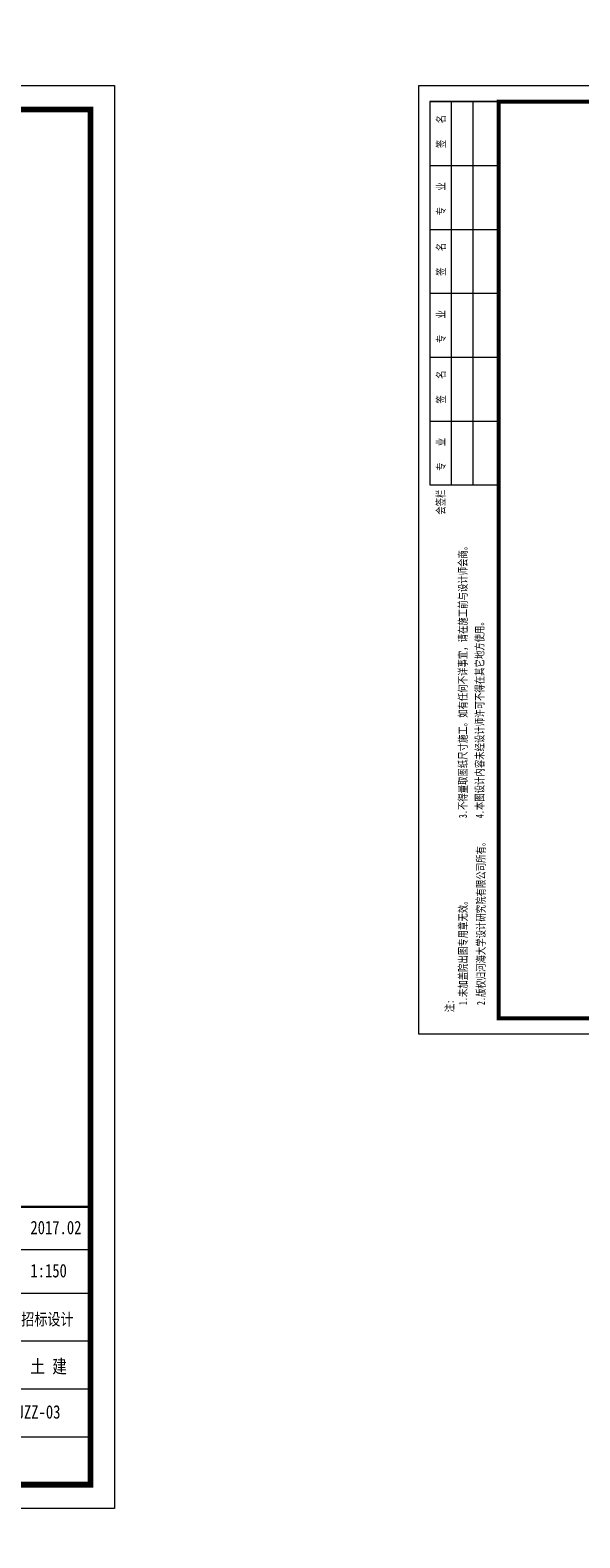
# Model space of a CAD drawing. Extents: x -13074 to 1448651, y 3648755 to 8081248.
# Tile 51 of 173: x 558629 to 558801, y 3858328 to 3858800. Entities that reach past the tile are written whole.
import ezdxf

# ---------------------------------------------------------------- set-up
doc = ezdxf.new("R2010")
doc.units = 0
doc.header["$PDMODE"] = 32
doc.header["$PDSIZE"] = 0.2
doc.layers.get('0').update_dxf_attribs({"linetype": 'CONTINUOUS'})
doc.layers.get('Defpoints').update_dxf_attribs({"linetype": 'CONTINUOUS'})
doc.layers.add('DIM', color=3, linetype='CONTINUOUS')
doc.layers.add('PUB_DIM', color=3, linetype='CONTINUOUS')
doc.layers.add('SHEET', color=1, linetype='CONTINUOUS', lineweight=15)
doc.styles.add('FHZ', font='FangSong_GB2312.ttf', dxfattribs={"width": 0.707, "height": 300})
doc.styles.add('TSSD_Dimension', font='tssdeng.shx', dxfattribs={"width": 0.7, "bigfont": '1hztxt.shx'})
doc.dimstyles.new('TSSD_100_100', dxfattribs={"dimtxt": 300, "dimasz": 100, "dimexe": 100, "dimexo": 250, "dimgap": 100, "dimtad": 1, "dimdec": 0, "dimzin": 0, "dimdsep": 46, "dimtxsty": 'TSSD_Dimension', "dimblk": 'ARCHTICK', "dimcen": 0, "dimdle": 100, "dimclrt": 7, "dimadec": 0, "dimazin": 0, "dimtfac": 1, "dimtdec": 0, "dimtix": 1, "dimtmove": 2, "dimatfit": 3, "dimfxl": 1, "dimtolj": 1, "dimtzin": 0, "dimarcsym": 0})

# ---------------------------------------------------------------- blocks, each defined once
blk = doc.blocks.new('_ARCHTICK')
at = {"color": 0, "linetype": 'ByBlock', "const_width": 0.15}
blk.add_lwpolyline([(-0.5, -0.5), (0.5, 0.5)], dxfattribs=at)
blk = doc.blocks.new('*D1656')
at = {"layer": 'Defpoints', "color": 0, "lineweight": 13}
for p in [(795706, 267581), (795535, 266220), (795134, 265865), (795134, 265865), (795733, 266164)]:
    blk.add_point(p, dxfattribs=at)
at = {"layer": 'PUB_DIM', "color": 0, "lineweight": -2}
blk.add_arc((795134, 265865), 536, 26.5651, 71.5651, dxfattribs=at)
at = {"layer": 'PUB_DIM', "color": 0, "lineweight": -2, "xscale": 100, "yscale": 100, "zscale": 100}
for p, rotation in [((795303, 266373), 161.5650511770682), ((795614, 266104), 296.5650511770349)]:
    blk.add_blockref('_ARCHTICK', p, dxfattribs=dict(at, rotation=rotation))
blk = doc.blocks.new('123')
at = {"layer": 'PUB_DIM', "color": 7}
dim = blk.add_angular_dim_2l(base=(795535.2, 266220.4), line1=((795732.5, 266163.8), (795133.8, 265864.5)), line2=((795133.8, 265864.5), (795706, 267580.9)), text=' ', dimstyle='TSSD_100_100', dxfattribs=at)
dim.commit()
dim.dimension.update_dxf_attribs({"geometry": '*D1656', "text_midpoint": (426562.1, 722353.3)})

msp = doc.modelspace()

# ---------------------------------------------------------------- linework, layer by layer
at = {"layer": 'SHEET', "color": 7}
for p, q in [((558775.797, 3858777.489), (558754.198, 3858777.489)), ((558754.198, 3858777.489), (558775.797, 3858777.489)), ((558754.198, 3858777.489), (558754.198, 3858657.489)), ((558760.948, 3858777.489), (558760.948, 3858657.489)), ((558767.698, 3858777.489), (558767.698, 3858657.489)), ((558754.198, 3858757.489), (558775.797, 3858757.489)), ((558754.198, 3858737.489), (558775.797, 3858737.489)), ((558754.198, 3858737.489), (558775.797, 3858737.489)), ((558754.198, 3858737.489), (558775.797, 3858737.489)), ((558754.198, 3858717.489), (558775.797, 3858717.489)), ((558754.198, 3858697.489), (558775.797, 3858697.489)), ((558754.198, 3858697.489), (558775.797, 3858697.489)), ((558754.198, 3858677.489), (558775.797, 3858677.489)), ((558754.198, 3858657.489), (558775.797, 3858657.489)), ((558647.936, 3858417.989), (558535.437, 3858417.989)), ((558377.937, 3858404.489), (558647.936, 3858404.489)), ((558602.936, 3858389.489), (558647.936, 3858389.489)), ((558377.937, 3858374.489), (558647.936, 3858374.489)), ((558647.936, 3858344.489), (558647.936, 3858374.489)), ((558377.937, 3858359.489), (558647.936, 3858359.489))]:
    msp.add_line(p, q, dxfattribs=at)
for points in [[(558655.436, 3858336.989), (558025.437, 3858336.989), (558025.437, 3858782.489), (558655.436, 3858782.489)], [(559170.797, 3858485.489), (558750.798, 3858485.489), (558750.798, 3858782.489), (559170.797, 3858782.489)]]:
    msp.add_lwpolyline(points, close=True, dxfattribs=at)
for points, const_width in [([(558775.797, 3858777.489), (559165.797, 3858777.489), (559165.797, 3858490.489), (558775.797, 3858490.489)], 1.2), ([(558062.937, 3858774.989), (558647.936, 3858774.989), (558647.936, 3858344.489), (558062.937, 3858344.489)], 1.8)]:
    msp.add_lwpolyline(points, close=True, dxfattribs=dict(at, const_width=const_width))
at = {"layer": 'SHEET', "color": 7, "const_width": 0.75}
msp.add_lwpolyline([(558377.937, 3858431.489), (558647.936, 3858431.489)], dxfattribs=at)

# ---------------------------------------------------------------- block references
at = {"linetype": 'Continuous', "lineweight": 13, "xscale": 0.01000000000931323, "yscale": 0.009999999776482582, "zscale": 0.01}
msp.add_blockref('123', (552983.124, 3855442.078), dxfattribs=at)

# ---------------------------------------------------------------- texts
at = {"layer": 'DIM', "color": 7, "style": 'FHZ', "width": 0.75}
for s, p in [('签    名', (558758.971, 3858762.937)), ('专    业', (558758.971, 3858741.874)), ('签    名', (558758.971, 3858722.937)), ('专    业', (558758.971, 3858701.874)), ('签    名', (558758.971, 3858682.937)), ('专    业', (558758.971, 3858661.874)), ('会签栏', (558758.899, 3858648.168)), ('3.不得量取图纸尺寸施工。如有任何不详事宜，请在施工前与设计师会商。', (558765.831, 3858553.136)), ('4.本图设计内容未经设计师许可不得在其它地方使用。', (558771.09, 3858553.136)), ('2.版权归河海大学设计研究院有限公司所有。', (558771.489, 3858494.602)), ('1.未加盖院出图专用章无效。', (558765.873, 3858494.602)), ('注:', (558761.679, 3858492.409))]:
    msp.add_text(s, height=2.5, rotation=90, dxfattribs=at).set_placement(p)
at = {"layer": 'SHEET', "color": 7, "style": 'FHZ', "width": 0.8}
for s, height, p in [('2017.02', 4.2, (558629.123, 3858422.894)), ('1:150', 4.2, (558629.123, 3858409.394)), ('招标设计', 3.75, (558626.274, 3858394.394)), ('土 建', 4.2, (558629.123, 3858379.394)), ('FXLZCLJZZ-03', 4.2, (558611.112, 3858365.175))]:
    msp.add_text(s, height=height, dxfattribs=at).set_placement(p)

doc.saveas('drawing.dxf')
